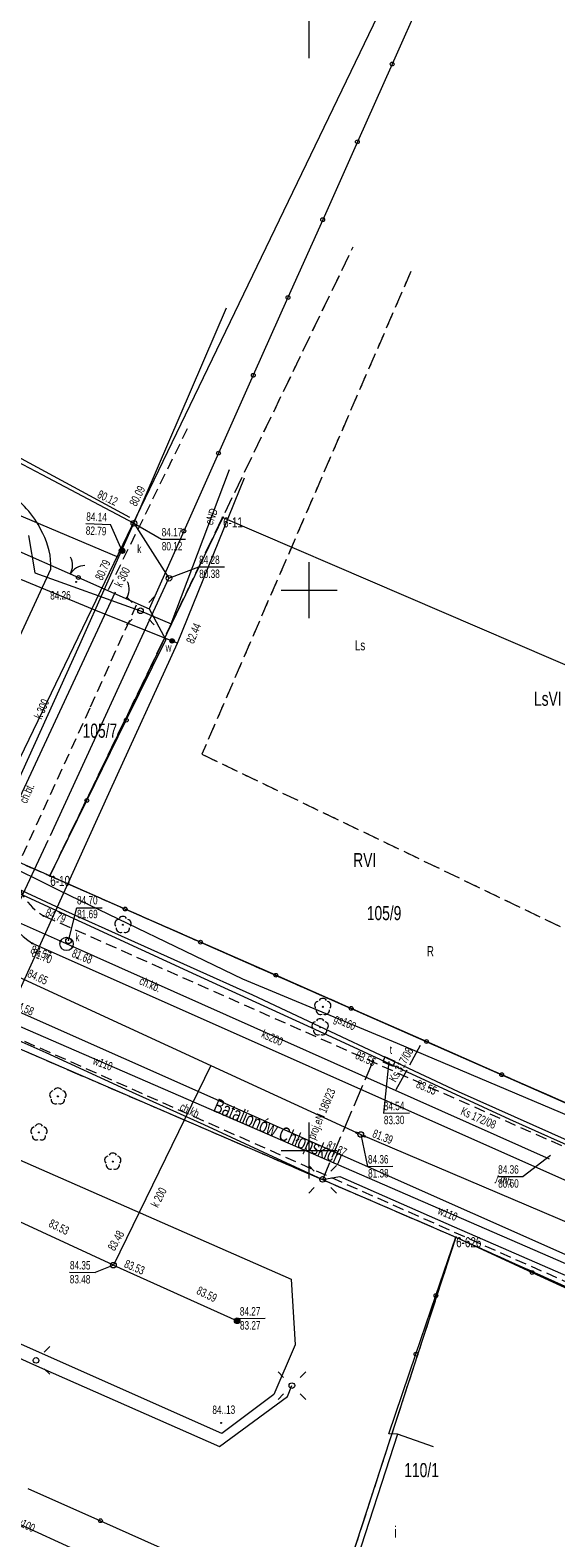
# Model space of a CAD drawing. Header units: metres. Extents: x 7446797 to 7447602, y 5789497 to 5790002.
# Tile 62 of 66: x 7447375 to 7447422, y 5789765 to 5789900. Entities that reach past the tile are written whole.
import ezdxf
from ezdxf.xclip import XClip

# ---------------------------------------------------------------- set-up
doc = ezdxf.new("R2010")
doc.units = ezdxf.units.M
doc.header["$MEASUREMENT"] = 0
doc.header["$XCLIPFRAME"] = 0
for name, pattern in [('2_KTCR02', [1.5, 1, -0.5]), ('4_SUPE_P_01', [2.5, 2, -0.5]), ('4_SUPK_P_01', [2.5, 2, -0.5]), ('GUK', [2, 1.5, -0.5]), ('GUZ', [1, 0.5, -0.5])]:
    doc.linetypes.add(name, pattern=pattern)
doc.layers.add('700-L Mapa 1_500 dwg', color=7, linetype='Continuous')
for name, color, linetype, lineweight in [('ex_02_DXF_MZ_9_Dzialki7', 9, 'Continuous', 18), ('ex_02_DXF_MZ_9_EGBB_E_T_07', 9, 'Continuous', 18), ('ex_02_DXF_MZ_9_EGBB_L_07', 9, 'Continuous', 18), ('ex_02_DXF_MZ_9_K1_BDOT_T_57', 9, 'Continuous', 18), ('ex_02_DXF_MZ_9_K1_BDOT_T_77', 9, 'Continuous', 18), ('ex_02_DXF_MZ_9_Kontury3', 9, 'Continuous', 18), ('ex_02_DXF_MZ_9_KTCR_D_L_17', 9, 'Continuous', 18), ('ex_02_DXF_MZ_9_KTCR_E_T_17', 9, 'Continuous', 18), ('ex_02_DXF_MZ_9_KTCR_L_17', 9, 'Continuous', 18), ('ex_02_DXF_MZ_9_KTJZ_E_T_07', 9, 'Continuous', 18), ('ex_02_DXF_MZ_9_KTKR_D_L_07', 9, 'Continuous', 18), ('ex_02_DXF_MZ_9_KTKR_L_07', 9, 'Continuous', 18), ('ex_02_DXF_MZ_9_KTOK_L_47', 9, 'Continuous', 18), ('ex_02_DXF_MZ_9_KTUL_E_T_07', 9, 'Continuous', 18), ('ex_02_DXF_MZ_9_Numery_dzialek7', 9, 'Continuous', 18), ('ex_02_DXF_MZ_9_Numery_konturow3', 9, 'Continuous', 18), ('ex_02_DXF_MZ_9_Numery_punktow7', 9, 'Continuous', 18), ('ex_02_DXF_MZ_9_Numery_uzytkow3', 9, 'Continuous', 18), ('ex_02_DXF_MZ_9_OBOP_T_13', 9, 'Continuous', 18), ('ex_02_DXF_MZ_9_Podzial_sekcyjny_krzyze7', 9, 'Continuous', 18), ('ex_02_DXF_MZ_9_Punkty7', 9, 'Continuous', 18), ('ex_02_DXF_MZ_9_RTPW_T_17', 9, 'Continuous', 18), ('ex_02_DXF_MZ_9_SUBK_L_034', 9, 'Continuous', 18), ('ex_02_DXF_MZ_9_SUPE_D_L_31', 9, 'Continuous', 18), ('ex_02_DXF_MZ_9_SUPE_E_T_31', 9, 'Continuous', 18), ('ex_02_DXF_MZ_9_SUPG_E_T_27', 9, 'Continuous', 18), ('ex_02_DXF_MZ_9_SUPG_L_252', 9, 'Continuous', 18), ('ex_02_DXF_MZ_9_SUPK_D_L_434', 9, 'Continuous', 18), ('ex_02_DXF_MZ_9_SUPK_E_T_434', 9, 'Continuous', 18), ('ex_02_DXF_MZ_9_SUPK_L_434', 9, 'Continuous', 18), ('ex_02_DXF_MZ_9_SUPP_E_T_21', 9, 'Continuous', 18), ('ex_02_DXF_MZ_9_SUPP_E_T_434', 9, 'Continuous', 18), ('ex_02_DXF_MZ_9_SUPP_L_21', 9, 'Continuous', 18), ('ex_02_DXF_MZ_9_SUPP_L_434', 9, 'Continuous', 18), ('ex_02_DXF_MZ_9_SUPT_D_L_030', 9, 'Continuous', 18), ('ex_02_DXF_MZ_9_SUPW_D_L_05', 9, 'Continuous', 18), ('ex_02_DXF_MZ_9_SUPW_E_T_05', 9, 'Continuous', 18), ('ex_02_DXF_MZ_9_SUPW_L_05', 9, 'Continuous', 18), ('ex_02_DXF_MZ_9_SUSM_D_T_07', 9, 'Continuous', 18), ('ex_02_DXF_MZ_9_SUSM_D_T_37', 9, 'Continuous', 18), ('ex_02_DXF_MZ_9_SUTK_T_034', 9, 'Continuous', 18), ('ex_02_DXF_MZ_9_SUTT_T_030', 9, 'Continuous', 18), ('ex_02_DXF_MZ_9_SUTW_T_05', 9, 'Continuous', 18), ('ex_02_DXF_MZ_9_SUUK_D_T_234', 9, 'Continuous', 18), ('ex_02_DXF_MZ_9_SUUK_D_T_97', 9, 'Continuous', 18), ('ex_02_DXF_MZ_9_SUUK_E_T_77', 9, 'Continuous', 18), ('ex_02_DXF_MZ_9_SUUK_E_T_934', 9, 'Continuous', 18), ('ex_02_DXF_MZ_9_SUUK_T_234', 9, 'Continuous', 18), ('ex_02_DXF_MZ_9_SUUT_D_T_130', 9, 'Continuous', 18), ('ex_02_DXF_MZ_9_SUUT_E_T_930', 9, 'Continuous', 18), ('ex_02_DXF_MZ_9_SUUW_D_T_77', 9, 'Continuous', 18), ('ex_02_DXF_MZ_9_SUUW_E_T_57', 9, 'Continuous', 18), ('ex_02_DXF_MZ_9_Uzytki3', 9, 'Continuous', 18)]:
    doc.layers.add(name, color=color, linetype=linetype, lineweight=lineweight)
doc.styles.add('STYL_AUTOMATYCZNY_1', font='Arial.ttf', dxfattribs={"width": 0.7})

# ---------------------------------------------------------------- blocks, each defined once
blk = doc.blocks.new('Rysunek_1_9', base_point=(7447200, 5789750, -0.87))
at = {"layer": 'ex_02_DXF_MZ_9_Dzialki7', "color": 9, "linetype": 'Continuous', "lineweight": 18}
for p, q in [((7447421.97, 5789934.14, -0.87), (7447370.44, 5789827.33, -0.87)), ((7447209.58, 5789880.04, -0.87), (7447413.1, 5789792.26, -0.87)), ((7447392.29, 5789856.51, -0.87), (7447376.84, 5789824.51, -0.87)), ((7447392.29, 5789856.51, -0.87), (7447445.98, 5789833.4, -0.87)), ((7447376.84, 5789824.51, -0.87), (7447370.44, 5789827.33, -0.87)), ((7447376.84, 5789824.51, -0.87), (7447430.79, 5789800.78, -0.87)), ((7447413.1, 5789792.26, -0.87), (7447400.39, 5789753.22, -0.87)), ((7447413.1, 5789792.26, -0.87), (7447424.55, 5789787.12, -0.87))]:
    blk.add_line(p, q, dxfattribs=at)
at = {"layer": 'ex_02_DXF_MZ_9_EGBB_L_07', "color": 9, "linetype": 'Continuous', "lineweight": 18}
for p, q in [((7447407.88, 5789774.68, -0.87), (7447403.78, 5789762.01, -0.87)), ((7447411.11, 5789773.55, -0.87), (7447407.88, 5789774.68, -0.87))]:
    blk.add_line(p, q, dxfattribs=at)
at = {"layer": 'ex_02_DXF_MZ_9_K1_BDOT_T_57', "color": 9, "linetype": 'Continuous', "lineweight": 18}
for centre, start, end in [((7447377.37, 5789852.22, -0.87), 329.4999, 29.5003), ((7447379.96, 5789850.7, -0.87), 89.5003, 149.5008)]:
    blk.add_arc(centre, 1.5, start, end, dxfattribs=at)
at = {"layer": 'ex_02_DXF_MZ_9_K1_BDOT_T_77', "color": 9, "linetype": 'Continuous', "lineweight": 18}
blk.add_arc((7447382.43, 5789850.1, -0.87), 1.5, 325.5222, 25.5226, dxfattribs=at)
at = {"layer": 'ex_02_DXF_MZ_9_Kontury3', "color": 9, "linetype": 'GUK', "lineweight": 18}
for p, q in [((7447376.84, 5789824.51, -0.87), (7447403.93, 5789880.65, -0.87)), ((7447409.07, 5789878.44, -0.87), (7447390.42, 5789835.37, -0.87)), ((7447390.42, 5789835.37, -0.87), (7447436.61, 5789813.16, -0.87)), ((7447356.35, 5789833.53, -0.87), (7447376.84, 5789824.51, -0.87)), ((7447430.79, 5789800.78, -0.87), (7447376.84, 5789824.51, -0.87)), ((7447354.52, 5789817.54, -0.87), (7447413.1, 5789792.26, -0.87)), ((7447413.1, 5789792.26, -0.87), (7447400.39, 5789753.22, -0.87)), ((7447413.1, 5789792.26, -0.87), (7447424.55, 5789787.12, -0.87))]:
    blk.add_line(p, q, dxfattribs=at)
at = {"layer": 'ex_02_DXF_MZ_9_KTCR_D_L_17', "color": 9, "linetype": '2_KTCR02', "lineweight": 18}
for p, q in [((7447382.08, 5789850.07, -0.87), (7447389.33, 5789864.84, -0.87)), ((7447380.48, 5789839.6, -0.87), (7447384.69, 5789848.93, -0.87)), ((7447373.78, 5789824.96, -0.87), (7447380.48, 5789839.6, -0.87))]:
    blk.add_line(p, q, dxfattribs=at)
at = {"layer": 'ex_02_DXF_MZ_9_KTCR_L_17', "color": 9, "linetype": '2_KTCR02', "lineweight": 18}
for p, q in [((7447429.41, 5789797.37, -0.87), (7447376.27, 5789820.94, -0.87)), ((7447424.87, 5789787.41, -0.87), (7447372.03, 5789810.87, -0.87))]:
    blk.add_line(p, q, dxfattribs=at)
blk.add_arc((7447378.85, 5789825.32, -0.87), 5.08, 184.0472, 239.5012, dxfattribs=at)
at = {"layer": 'ex_02_DXF_MZ_9_KTKR_D_L_07', "color": 9, "linetype": 'Continuous', "lineweight": 18}
for p, q in [((7447366.43, 5789829.26, -0.87), (7447376.94, 5789851.88, -0.87)), ((7447382.68, 5789849.82, -0.87), (7447372, 5789826.93, -0.87)), ((7447366.03, 5789802.73, -0.87), (7447398.38, 5789788.52, -0.87)), ((7447392.21, 5789774.75, -0.87), (7447359.7, 5789789.14, -0.87)), ((7447398.38, 5789788.52, -0.87), (7447398.75, 5789782.66, -0.87)), ((7447398.75, 5789782.66, -0.87), (7447396.84, 5789778.21, -0.87)), ((7447396.84, 5789778.21, -0.87), (7447392.21, 5789774.75, -0.87))]:
    blk.add_line(p, q, dxfattribs=at)
for centre, radius, start, end in [((7447368.54, 5789851.64, -0.87), 8.4, 24.1823, 56.075), ((7447370.62, 5789852.12, -0.87), 6.32, 357.7998, 27.9497)]:
    blk.add_arc(centre, radius, start, end, dxfattribs=at)
at = {"layer": 'ex_02_DXF_MZ_9_KTKR_L_07', "color": 9, "linetype": 'Continuous', "lineweight": 18}
for p, q in [((7447428.21, 5789794.94, -0.87), (7447375.28, 5789818.48, -0.87)), ((7447373.02, 5789812.86, -0.87), (7447425.96, 5789789.35, -0.87))]:
    blk.add_line(p, q, dxfattribs=at)
blk.add_arc((7447379.91, 5789825.42, -0.87), 8.34, 181.1557, 236.2903, dxfattribs=at)
at = {"layer": 'ex_02_DXF_MZ_9_KTOK_L_47', "color": 9, "linetype": 'Continuous', "lineweight": 18}
for p, q in [((7447410.51, 5789903.92, -0.87), (7447407.41, 5789896.97, -0.87)), ((7447407.41, 5789896.97, -0.87), (7447404.31, 5789890.03, -0.87)), ((7447404.31, 5789890.03, -0.87), (7447401.21, 5789883.08, -0.87)), ((7447401.21, 5789883.08, -0.87), (7447398.11, 5789876.13, -0.87)), ((7447398.11, 5789876.13, -0.87), (7447395.01, 5789869.19, -0.87)), ((7447395.01, 5789869.19, -0.87), (7447391.91, 5789862.24, -0.87)), ((7447391.91, 5789862.24, -0.87), (7447388.81, 5789855.29, -0.87)), ((7447388.81, 5789855.29, -0.87), (7447385.71, 5789848.35, -0.87)), ((7447373.07, 5789853.93, -0.87), (7447379.39, 5789851.14, -0.87)), ((7447379.39, 5789851.14, -0.87), (7447385.71, 5789848.35, -0.87)), ((7447385.71, 5789848.35, -0.87), (7447387.19, 5789845.57, -0.87)), ((7447383.67, 5789838.41, -0.87), (7447387.19, 5789845.57, -0.87)), ((7447380.15, 5789831.24, -0.87), (7447383.67, 5789838.41, -0.87)), ((7447376.84, 5789824.51, -0.87), (7447380.15, 5789831.24, -0.87)), ((7447383.57, 5789821.55, -0.87), (7447376.84, 5789824.51, -0.87)), ((7447390.3, 5789818.59, -0.87), (7447383.57, 5789821.55, -0.87)), ((7447397.02, 5789815.64, -0.87), (7447390.3, 5789818.59, -0.87)), ((7447403.75, 5789812.68, -0.87), (7447397.02, 5789815.64, -0.87)), ((7447410.48, 5789809.72, -0.87), (7447403.75, 5789812.68, -0.87)), ((7447417.2, 5789806.76, -0.87), (7447410.48, 5789809.72, -0.87)), ((7447423.93, 5789803.8, -0.87), (7447417.2, 5789806.76, -0.87)), ((7447411.32, 5789787.04, -0.87), (7447413.1, 5789792.26, -0.87)), ((7447413.1, 5789792.26, -0.87), (7447419.91, 5789789.11, -0.87)), ((7447419.91, 5789789.11, -0.87), (7447427.03, 5789785.82, -0.87)), ((7447409.54, 5789781.82, -0.87), (7447411.32, 5789787.04, -0.87)), ((7447407.12, 5789774.72, -0.87), (7447409.54, 5789781.82, -0.87)), ((7447407.88, 5789774.68, -0.87), (7447407.12, 5789774.72, -0.87)), ((7447374.88, 5789769.84, -0.87), (7447381.36, 5789766.95, -0.87)), ((7447381.36, 5789766.95, -0.87), (7447387.83, 5789764.06, -0.87))]:
    blk.add_line(p, q, dxfattribs=at)
for centre in [(7447407.41, 5789896.97, -0.87), (7447404.31, 5789890.03, -0.87), (7447401.21, 5789883.08, -0.87), (7447398.11, 5789876.13, -0.87), (7447395.01, 5789869.19, -0.87), (7447391.91, 5789862.24, -0.87), (7447388.81, 5789855.29, -0.87), (7447379.39, 5789851.14, -0.87), (7447383.67, 5789838.41, -0.87), (7447380.15, 5789831.24, -0.87), (7447383.57, 5789821.55, -0.87), (7447390.3, 5789818.59, -0.87), (7447397.02, 5789815.64, -0.87), (7447403.75, 5789812.68, -0.87), (7447410.48, 5789809.72, -0.87), (7447417.2, 5789806.76, -0.87), (7447419.91, 5789789.11, -0.87), (7447411.32, 5789787.04, -0.87), (7447409.54, 5789781.82, -0.87), (7447381.36, 5789766.95, -0.87)]:
    blk.add_circle(centre, 0.17, dxfattribs=at)
at = {"layer": 'ex_02_DXF_MZ_9_OBOP_T_13', "color": 9, "linetype": 'Continuous', "lineweight": 18}
for centre in [(7447383.37, 5789820.15, -0.87), (7447401.22, 5789812.82, -0.87), (7447400.98, 5789811, -0.87), (7447377.56, 5789804.83, -0.87), (7447375.87, 5789801.61, -0.87), (7447382.46, 5789799.01, -0.87)]:
    blk.add_circle(centre, 0.045, dxfattribs=at)
for centre, start, end in [((7447383.02, 5789820.26, -0.87), 102.1445, 221.86), ((7447383.37, 5789820.52, -0.87), 30.1401, 149.8599), ((7447383.73, 5789820.26, -0.87), 318.14, 77.8555), ((7447383.15, 5789819.84, -0.87), 174.1482, 293.8542), ((7447383.59, 5789819.84, -0.87), 246.1458, 5.8518), ((7447400.86, 5789812.94, -0.87), 102.1445, 221.86), ((7447401.22, 5789813.2, -0.87), 30.1401, 149.8599), ((7447401.57, 5789812.94, -0.87), 318.14, 77.8555), ((7447401, 5789812.52, -0.87), 174.1482, 293.8542), ((7447401.44, 5789812.52, -0.87), 246.1458, 5.8518), ((7447400.62, 5789811.12, -0.87), 102.1445, 221.86), ((7447400.76, 5789810.7, -0.87), 174.1482, 293.8542), ((7447400.98, 5789811.38, -0.87), 30.1401, 149.8599), ((7447401.2, 5789810.7, -0.87), 246.1458, 5.8518), ((7447401.34, 5789811.12, -0.87), 318.14, 77.8555), ((7447377.2, 5789804.95, -0.87), 102.1445, 221.86), ((7447377.56, 5789805.21, -0.87), 30.1401, 149.8599), ((7447377.92, 5789804.95, -0.87), 318.14, 77.8555), ((7447377.34, 5789804.53, -0.87), 174.1482, 293.8542), ((7447377.78, 5789804.53, -0.87), 246.1458, 5.8518), ((7447375.52, 5789801.73, -0.87), 102.1445, 221.86), ((7447375.65, 5789801.31, -0.87), 174.1482, 293.8542), ((7447375.87, 5789801.99, -0.87), 30.1401, 149.8599), ((7447376.09, 5789801.31, -0.87), 246.1458, 5.8518), ((7447376.23, 5789801.73, -0.87), 318.14, 77.8555), ((7447382.46, 5789799.39, -0.87), 30.1401, 149.8599), ((7447382.11, 5789799.13, -0.87), 102.1445, 221.86), ((7447382.24, 5789798.71, -0.87), 174.1482, 293.8542), ((7447382.68, 5789798.71, -0.87), 246.1458, 5.8518), ((7447382.82, 5789799.13, -0.87), 318.14, 77.8555)]:
    blk.add_arc(centre, 0.375, start, end, dxfattribs=at)
at = {"layer": 'ex_02_DXF_MZ_9_Podzial_sekcyjny_krzyze7', "color": 9, "linetype": 'Continuous', "lineweight": 18}
for p, q in [((7447400, 5789897.5, -0.87), (7447400, 5789902.5, -0.87)), ((7447400, 5789847.5, -0.87), (7447400, 5789852.5, -0.87)), ((7447397.5, 5789850, -0.87), (7447402.5, 5789850, -0.87)), ((7447400, 5789797.5, -0.87), (7447400, 5789802.5, -0.87)), ((7447397.5, 5789800, -0.87), (7447402.5, 5789800, -0.87))]:
    blk.add_line(p, q, dxfattribs=at)
at = {"layer": 'ex_02_DXF_MZ_9_Punkty7', "color": 9, "linetype": 'Continuous', "lineweight": 18}
for centre in [(7447392.29, 5789856.51, -0.87), (7447376.84, 5789824.51, -0.87), (7447413.1, 5789792.26, -0.87)]:
    blk.add_circle(centre, 0.045, dxfattribs=at)
at = {"layer": 'ex_02_DXF_MZ_9_RTPW_T_17', "color": 9, "linetype": 'Continuous', "lineweight": 18}
for centre in [(7447379.19, 5789850.75, -0.87), (7447376.27, 5789820.94, -0.87), (7447375.28, 5789818.48, -0.87), (7447379.26, 5789817.2, -0.87), (7447392.14, 5789775.68, -0.87)]:
    blk.add_circle(centre, 0.045, dxfattribs=at)
at = {"layer": 'ex_02_DXF_MZ_9_SUBK_L_034', "color": 9, "linetype": 'Continuous', "lineweight": 18}
blk.add_circle((7447378.34, 5789818.43, -0.87), 0.595, dxfattribs=at)
at = {"layer": 'ex_02_DXF_MZ_9_SUPE_D_L_31', "color": 9, "linetype": 'Continuous', "lineweight": 18}
for p, q in [((7447387.68, 5789847.01, -0.87), (7447392.88, 5789860.77, -0.87)), ((7447374.95, 5789854.9, -0.87), (7447375.51, 5789851.56, -0.87)), ((7447375.51, 5789851.56, -0.87), (7447384.94, 5789848.17, -0.87)), ((7447384.94, 5789848.17, -0.87), (7447387.68, 5789847.01, -0.87)), ((7447373, 5789810.28, -0.87), (7447376.47, 5789808.75, -0.87)), ((7447376.47, 5789808.75, -0.87), (7447383.61, 5789805.47, -0.87)), ((7447383.61, 5789805.47, -0.87), (7447390.59, 5789802.32, -0.87)), ((7447390.59, 5789802.32, -0.87), (7447401.2, 5789797.42, -0.87)), ((7447401.2, 5789797.42, -0.87), (7447402.74, 5789797.68, -0.87)), ((7447402.74, 5789797.68, -0.87), (7447412.96, 5789793.17, -0.87)), ((7447412.96, 5789793.17, -0.87), (7447423.81, 5789788.45, -0.87)), ((7447364.89, 5789785.58, -0.87), (7447375.39, 5789780.91, -0.87)), ((7447375.39, 5789780.91, -0.87), (7447392, 5789773.58, -0.87)), ((7447398.06, 5789778.04, -0.87), (7447398.46, 5789779.01, -0.87)), ((7447392, 5789773.58, -0.87), (7447398.06, 5789778.04, -0.87))]:
    blk.add_line(p, q, dxfattribs=at)
at = {"layer": 'ex_02_DXF_MZ_9_SUPG_L_252', "color": 9, "linetype": 'Continuous', "lineweight": 18}
for p, q in [((7447377.8, 5789823.14, -0.87), (7447372.03, 5789825.99, -0.87)), ((7447394.07, 5789815.3, -0.87), (7447377.8, 5789823.14, -0.87)), ((7447407.89, 5789809.55, -0.87), (7447394.07, 5789815.3, -0.87)), ((7447432.15, 5789799.29, -0.87), (7447407.89, 5789809.55, -0.87))]:
    blk.add_line(p, q, dxfattribs=at)
at = {"layer": 'ex_02_DXF_MZ_9_SUPK_D_L_434', "color": 9, "linetype": 'Continuous', "lineweight": 18}
for p, q in [((7447384.35, 5789855.98, -0.87), (7447392.61, 5789875.22, -0.87)), ((7447352.79, 5789872.61, -0.87), (7447376.14, 5789860.32, -0.87)), ((7447383.98, 5789856.5, -0.87), (7447369.83, 5789864.15, -0.87)), ((7447383, 5789852.93, -0.87), (7447361.21, 5789862.13, -0.87)), ((7447376.14, 5789860.32, -0.87), (7447384.35, 5789855.98, -0.87)), ((7447379.51, 5789845.16, -0.87), (7447384.35, 5789855.98, -0.87)), ((7447384.35, 5789855.98, -0.87), (7447387.48, 5789851.07, -0.87)), ((7447376.9, 5789828.11, -0.87), (7447387.48, 5789851.07, -0.87)), ((7447373.14, 5789831.08, -0.87), (7447379.51, 5789845.16, -0.87)), ((7447368.04, 5789809.21, -0.87), (7447376.7, 5789827.7, -0.87)), ((7447367.52, 5789818.51, -0.87), (7447391.22, 5789807.58, -0.87)), ((7447391.22, 5789807.58, -0.87), (7447382.52, 5789789.76, -0.87)), ((7447391.22, 5789807.58, -0.87), (7447404.61, 5789801.42, -0.87)), ((7447404.61, 5789801.42, -0.87), (7447425.98, 5789792.34, -0.87)), ((7447382.52, 5789789.76, -0.87), (7447364.49, 5789798.07, -0.87)), ((7447382.52, 5789789.76, -0.87), (7447393.57, 5789784.8, -0.87))]:
    blk.add_line(p, q, dxfattribs=at)
at = {"layer": 'ex_02_DXF_MZ_9_SUPK_L_434', "color": 9, "linetype": 'Continuous', "lineweight": 18}
for p, q in [((7447378.34, 5789818.43, -0.87), (7447347.86, 5789832.04, -0.87)), ((7447421.46, 5789799.23, -0.87), (7447378.34, 5789818.43, -0.87))]:
    blk.add_line(p, q, dxfattribs=at)
at = {"layer": 'ex_02_DXF_MZ_9_SUPP_L_21', "color": 9, "linetype": '4_SUPE_P_01', "lineweight": 18}
blk.add_line((7447405.76, 5789808.1, -0.87), (7447401.21, 5789797.45, -0.87), dxfattribs=at)
at = {"layer": 'ex_02_DXF_MZ_9_SUPP_L_434', "color": 9, "linetype": '4_SUPK_P_01', "lineweight": 18}
blk.add_line((7447407.77, 5789805.45, -0.87), (7447410.2, 5789809.84, -0.87), dxfattribs=at)
at = {"layer": 'ex_02_DXF_MZ_9_SUPT_D_L_030', "color": 9, "linetype": 'Continuous', "lineweight": 18}
for p, q in [((7447357.66, 5789830.91, -0.87), (7447378.25, 5789821.39, -0.87)), ((7447389.95, 5789815.65, -0.87), (7447357.31, 5789830.65, -0.87)), ((7447378.25, 5789821.39, -0.87), (7447394.95, 5789813.88, -0.87)), ((7447402.03, 5789810.12, -0.87), (7447389.95, 5789815.65, -0.87)), ((7447394.95, 5789813.88, -0.87), (7447413.3, 5789805.25, -0.87)), ((7447417.93, 5789802.76, -0.87), (7447402.03, 5789810.12, -0.87)), ((7447413.3, 5789805.25, -0.87), (7447448.82, 5789789.46, -0.87)), ((7447428.71, 5789797.94, -0.87), (7447417.93, 5789802.76, -0.87))]:
    blk.add_line(p, q, dxfattribs=at)
at = {"layer": 'ex_02_DXF_MZ_9_SUPW_D_L_05', "color": 9, "linetype": 'Continuous', "lineweight": 18}
for p, q in [((7447388.25, 5789845.28, -0.87), (7447394.22, 5789860.04, -0.87)), ((7447381.15, 5789848.12, -0.87), (7447367.27, 5789853.82, -0.87)), ((7447388.25, 5789845.28, -0.87), (7447381.15, 5789848.12, -0.87)), ((7447382.27, 5789832.2, -0.87), (7447388.25, 5789845.28, -0.87)), ((7447372.25, 5789810.19, -0.87), (7447382.27, 5789832.2, -0.87)), ((7447379.43, 5789764.21, -0.87), (7447356.36, 5789774.79, -0.87))]:
    blk.add_line(p, q, dxfattribs=at)
at = {"layer": 'ex_02_DXF_MZ_9_SUPW_L_05', "color": 9, "linetype": 'Continuous', "lineweight": 18}
blk.add_line((7447451.57, 5789777.44, -0.87), (7447370.02, 5789812.85, -0.87), dxfattribs=at)
at = {"layer": 'ex_02_DXF_MZ_9_SUSM_D_T_07', "color": 9, "linetype": 'Continuous', "lineweight": 18}
for p, q in [((7447384.19, 5789848.91, -0.87), (7447383.7, 5789849.41, -0.87)), ((7447385.68, 5789848.91, -0.87), (7447386.17, 5789849.41, -0.87)), ((7447384.19, 5789847.43, -0.87), (7447383.7, 5789846.93, -0.87)), ((7447385.68, 5789847.43, -0.87), (7447386.17, 5789846.93, -0.87)), ((7447400.46, 5789798.16, -0.87), (7447399.97, 5789798.66, -0.87)), ((7447401.95, 5789798.16, -0.87), (7447402.44, 5789798.66, -0.87)), ((7447400.46, 5789796.68, -0.87), (7447399.97, 5789796.18, -0.87)), ((7447401.95, 5789796.68, -0.87), (7447402.44, 5789796.18, -0.87)), ((7447376.35, 5789782, -0.87), (7447376.84, 5789782.5, -0.87)), ((7447376.35, 5789780.52, -0.87), (7447376.84, 5789780.02, -0.87)), ((7447397.72, 5789779.75, -0.87), (7447397.23, 5789780.25, -0.87)), ((7447399.21, 5789779.75, -0.87), (7447399.7, 5789780.25, -0.87)), ((7447397.72, 5789778.27, -0.87), (7447397.23, 5789777.77, -0.87)), ((7447399.21, 5789778.27, -0.87), (7447399.7, 5789777.77, -0.87))]:
    blk.add_line(p, q, dxfattribs=at)
at = {"layer": 'ex_02_DXF_MZ_9_SUSM_D_T_37', "color": 9, "linetype": 'Continuous', "lineweight": 18}
for centre in [(7447384.94, 5789848.17, -0.87), (7447401.2, 5789797.42, -0.87), (7447375.61, 5789781.26, -0.87), (7447398.46, 5789779.01, -0.87)]:
    blk.add_circle(centre, 0.25, dxfattribs=at)
at = {"layer": 'ex_02_DXF_MZ_9_SUTK_T_034', "color": 9, "linetype": 'Continuous', "lineweight": 18}
for p, q in [((7447380.05, 5789855.96, -0.87), (7447382.27, 5789855.88, -0.87)), ((7447383.29, 5789853.52, -0.87), (7447382.27, 5789855.88, -0.87)), ((7447384.35, 5789855.98, -0.87), (7447386.81, 5789854.56, -0.87)), ((7447386.81, 5789854.56, -0.87), (7447388.96, 5789854.57, -0.87)), ((7447387.48, 5789851.07, -0.87), (7447390.15, 5789852.09, -0.87)), ((7447390.15, 5789852.09, -0.87), (7447392.43, 5789852.1, -0.87)), ((7447378.51, 5789818.71, -0.87), (7447379.24, 5789821.67, -0.87)), ((7447379.24, 5789821.67, -0.87), (7447381.52, 5789821.67, -0.87)), ((7447404.61, 5789801.42, -0.87), (7447405.22, 5789798.58, -0.87)), ((7447405.22, 5789798.58, -0.87), (7447407.48, 5789798.6, -0.87)), ((7447421.56, 5789799.54, -0.87), (7447419.11, 5789797.68, -0.87)), ((7447416.85, 5789797.68, -0.87), (7447419.11, 5789797.68, -0.87)), ((7447378.6, 5789789.14, -0.87), (7447380.88, 5789789.12, -0.87)), ((7447382.52, 5789789.76, -0.87), (7447380.88, 5789789.12, -0.87)), ((7447393.57, 5789784.8, -0.87), (7447393.79, 5789785.01, -0.87)), ((7447393.79, 5789785.01, -0.87), (7447396.07, 5789785.02, -0.87))]:
    blk.add_line(p, q, dxfattribs=at)
for centre in [(7447377.8, 5789818.67, -0.87), (7447378.88, 5789818.19, -0.87), (7447404.24, 5789801.58, -0.87), (7447404.97, 5789801.26, -0.87)]:
    blk.add_circle(centre, 0.0625, dxfattribs=at)
at = {"layer": 'ex_02_DXF_MZ_9_SUTT_T_030', "color": 9, "linetype": 'Continuous', "lineweight": 18}
for p, q in [((7447407.13, 5789807.93, -0.87), (7447406.64, 5789803.34, -0.87)), ((7447406.64, 5789803.34, -0.87), (7447408.95, 5789803.36, -0.87))]:
    blk.add_line(p, q, dxfattribs=at)
at = {"layer": 'ex_02_DXF_MZ_9_SUUK_D_T_234', "color": 9, "linetype": 'Continuous', "lineweight": 18}
for centre in [(7447384.35, 5789855.98, -0.87), (7447387.48, 5789851.07, -0.87), (7447404.61, 5789801.42, -0.87), (7447382.52, 5789789.76, -0.87)]:
    blk.add_circle(centre, 0.25, dxfattribs=at)
at = {"layer": 'ex_02_DXF_MZ_9_SUUK_D_T_97', "color": 9, "linetype": 'Continuous', "lineweight": 18}
for centre, radius in [((7447383.29, 5789853.53, -0.87), 0.25), ((7447383.29, 5789853.53, -0.87), 0.225), ((7447383.29, 5789853.53, -0.87), 0.2), ((7447383.29, 5789853.53, -0.87), 0.175), ((7447383.29, 5789853.53, -0.87), 0.15), ((7447383.29, 5789853.53, -0.87), 0.125), ((7447383.29, 5789853.53, -0.87), 0.1), ((7447383.29, 5789853.53, -0.87), 0.075), ((7447383.29, 5789853.53, -0.87), 0.05), ((7447383.29, 5789853.53, -0.87), 0.025), ((7447383.29, 5789853.53, -0.87), 0.00715), ((7447393.57, 5789784.8, -0.87), 0.25), ((7447393.57, 5789784.8, -0.87), 0.225), ((7447393.57, 5789784.8, -0.87), 0.2), ((7447393.57, 5789784.8, -0.87), 0.175), ((7447393.57, 5789784.8, -0.87), 0.15), ((7447393.57, 5789784.8, -0.87), 0.125), ((7447393.57, 5789784.8, -0.87), 0.1), ((7447393.57, 5789784.8, -0.87), 0.075), ((7447393.57, 5789784.8, -0.87), 0.05), ((7447393.57, 5789784.8, -0.87), 0.025), ((7447393.57, 5789784.8, -0.87), 0.00715)]:
    blk.add_circle(centre, radius, dxfattribs=at)
at = {"layer": 'ex_02_DXF_MZ_9_SUUK_T_234', "color": 9, "linetype": 'Continuous', "lineweight": 18}
blk.add_circle((7447378.51, 5789818.71, -0.87), 0.25, dxfattribs=at)
at = {"layer": 'ex_02_DXF_MZ_9_SUUT_D_T_130', "color": 9, "linetype": 'Continuous', "lineweight": 18}
for p, q in [((7447406.76, 5789808.35, -0.87), (7447406.58, 5789807.92, -0.87)), ((7447406.58, 5789807.92, -0.87), (7447407.5, 5789807.52, -0.87)), ((7447407.68, 5789807.95, -0.87), (7447406.76, 5789808.35, -0.87)), ((7447407.5, 5789807.52, -0.87), (7447407.68, 5789807.95, -0.87))]:
    blk.add_line(p, q, dxfattribs=at)
at = {"layer": 'ex_02_DXF_MZ_9_SUUW_D_T_77', "color": 9, "linetype": 'Continuous', "lineweight": 18}
for radius in [0.2, 0.175, 0.15, 0.125, 0.1, 0.075, 0.05, 0.025, 0.00715]:
    blk.add_circle((7447387.76, 5789845.48, -0.87), radius, dxfattribs=at)
at = {"layer": 'ex_02_DXF_MZ_9_Uzytki3', "color": 9, "linetype": 'GUZ', "lineweight": 18}
for p, q in [((7447376.84, 5789824.51, -0.87), (7447403.93, 5789880.65, -0.87)), ((7447409.07, 5789878.44, -0.87), (7447390.42, 5789835.37, -0.87)), ((7447390.42, 5789835.37, -0.87), (7447436.61, 5789813.16, -0.87)), ((7447356.35, 5789833.53, -0.87), (7447376.84, 5789824.51, -0.87)), ((7447376.84, 5789824.51, -0.87), (7447430.79, 5789800.78, -0.87)), ((7447354.52, 5789817.54, -0.87), (7447413.1, 5789792.26, -0.87)), ((7447413.1, 5789792.26, -0.87), (7447400.39, 5789753.22, -0.87)), ((7447413.1, 5789792.26, -0.87), (7447424.55, 5789787.12, -0.87))]:
    blk.add_line(p, q, dxfattribs=at)
at = {"layer": 'ex_02_DXF_MZ_9_EGBB_E_T_07', "color": 9, "linetype": 'Continuous', "lineweight": 18, "insert": (7447407.6, 5789765.95, -0.87), "char_height": 1, "attachment_point": 4, "style": 'STYL_AUTOMATYCZNY_1'}
blk.add_mtext('\\A1;{\\pql;\\fArial|b0|i0|c238|p0;\\W0.700000;i}', dxfattribs=at)
at = {"layer": 'ex_02_DXF_MZ_9_KTCR_E_T_17', "color": 9, "linetype": 'Continuous', "lineweight": 18, "char_height": 0.75, "attachment_point": 4, "style": 'STYL_AUTOMATYCZNY_1'}
for s, insert, rotation in [('\\A1;{\\pql;\\fArial|b0|i0|c238|p0;\\W0.700000;ch.bt.}', (7447374.43, 5789831.06, -0.87), 66.2505), ('\\A1;{\\pql;\\fArial|b0|i0|c238|p0;\\W0.700000;ch.kb.}', (7447384.9, 5789815.2, -0.87), 337.0113), ('\\A1;{\\pql;\\fArial|b0|i0|c238|p0;\\W0.700000;ch.kb.}', (7447388.53, 5789803.97, -0.87), 334.4627)]:
    blk.add_mtext(s, dxfattribs=dict(at, insert=insert, rotation=rotation))
at = {"layer": 'ex_02_DXF_MZ_9_KTJZ_E_T_07', "color": 9, "linetype": 'Continuous', "lineweight": 18, "insert": (7447416.72, 5789797.54, -0.87), "char_height": 0.75, "attachment_point": 4, "rotation": 340.9003, "style": 'STYL_AUTOMATYCZNY_1'}
blk.add_mtext('\\A1;{\\pql;\\fArial|b0|i0|c238|p0;\\W0.700000;j.mb.}', dxfattribs=at)
at = {"layer": 'ex_02_DXF_MZ_9_KTUL_E_T_07', "color": 9, "linetype": 'Continuous', "lineweight": 18, "insert": (7447391.52, 5789803.93, -0.87), "char_height": 1.25, "attachment_point": 4, "rotation": 336.9427, "style": 'STYL_AUTOMATYCZNY_1'}
blk.add_mtext('\\A1;{\\pql;\\fArial|b0|i0|c238|p0;\\W0.700000;Batalionów Chłopskich}', dxfattribs=at)
at = {"layer": 'ex_02_DXF_MZ_9_Numery_dzialek7', "color": 9, "linetype": 'Continuous', "lineweight": 18, "char_height": 1.26, "style": 'STYL_AUTOMATYCZNY_1'}
for s, insert, attachment_point in [('\\A1;{\\pql;\\fArial|b0|i0|c238|p0;\\W0.700000;105/7}', (7447379.77, 5789837.46, -0.87), 4), ('\\A1;{\\pql;\\fArial|b0|i0|c238|p0;\\W0.700000;105/9}', (7447405.15, 5789821.18, -0.87), 4), ('\\A1;{\\pql;\\fArial|b0|i0|c238|p0;\\W0.700000;110/1}', (7447408.5, 5789772.1, -0.87), 1)]:
    blk.add_mtext(s, dxfattribs=dict(at, insert=insert, attachment_point=attachment_point))
at = {"layer": 'ex_02_DXF_MZ_9_Numery_konturow3', "color": 9, "linetype": 'Continuous', "lineweight": 18, "char_height": 1.26, "attachment_point": 1, "style": 'STYL_AUTOMATYCZNY_1'}
for s, insert in [('\\A1;{\\pql;\\fArial|b0|i0|c238|p0;\\W0.700000;LsVI}', (7447420.08, 5789840.95, -0.87)), ('\\A1;{\\pql;\\fArial|b0|i0|c238|p0;\\W0.700000;RVI}', (7447403.94, 5789826.55, -0.87))]:
    blk.add_mtext(s, dxfattribs=dict(at, insert=insert))
at = {"layer": 'ex_02_DXF_MZ_9_Numery_punktow7', "color": 9, "linetype": 'Continuous', "lineweight": 18, "char_height": 0.9, "attachment_point": 1, "style": 'STYL_AUTOMATYCZNY_1'}
for s, insert in [('\\A1;{\\pql;\\fArial|b0|i0|c238|p0;\\W0.700000;6-11}', (7447392.32, 5789856.51, -0.87)), ('\\A1;{\\pql;\\fArial|b0|i0|c238|p0;\\W0.700000;6-10}', (7447376.88, 5789824.51, -0.87)), ('\\A1;{\\pql;\\fArial|b0|i0|c238|p0;\\W0.700000;6-626}', (7447413.13, 5789792.26, -0.87))]:
    blk.add_mtext(s, dxfattribs=dict(at, insert=insert))
at = {"layer": 'ex_02_DXF_MZ_9_Numery_uzytkow3', "color": 9, "linetype": 'Continuous', "lineweight": 18, "char_height": 0.9, "attachment_point": 1, "style": 'STYL_AUTOMATYCZNY_1'}
for s, insert in [('\\A1;{\\pql;\\fArial|b0|i0|c238|p0;\\W0.700000;Ls}', (7447404.08, 5789845.54, -0.87)), ('\\A1;{\\pql;\\fArial|b0|i0|c238|p0;\\W0.700000;R}', (7447410.51, 5789818.24, -0.87))]:
    blk.add_mtext(s, dxfattribs=dict(at, insert=insert))
at = {"layer": 'ex_02_DXF_MZ_9_RTPW_T_17', "color": 9, "linetype": 'Continuous', "lineweight": 18, "char_height": 0.75, "style": 'STYL_AUTOMATYCZNY_1'}
for s, insert, attachment_point, rotation in [('\\A1;{\\pql;\\fArial|b0|i0|c238|p0;\\W0.700000;84.26}', (7447376.87, 5789849.92, -0.87), 1, 0.403), ('\\A1;{\\pql;\\fArial|b0|i0|c238|p0;\\W0.700000;84.79}', (7447376.38, 5789820.95, -0.87), 7, 338.2861), ('\\A1;{\\pql;\\fArial|b0|i0|c238|p0;\\W0.700000;84.57}', (7447375.34, 5789818.35, -0.87), 1, 337.4926), ('\\A1;{\\pql;\\fArial|b0|i0|c238|p0;\\W0.700000;84.65}', (7447374.77, 5789815.51, -0.87), 7, 335.7941), ('\\A1;{\\pql;\\fArial|b0|i0|c238|p0;\\W0.700000;84.58}', (7447373.52, 5789812.72, -0.87), 7, 337.1051), ('\\A1;{\\pql;\\fArial|b0|i0|c238|p0;\\W0.700000;84..13}', (7447391.36, 5789776.47, -0.87), 7, 0.403)]:
    blk.add_mtext(s, dxfattribs=dict(at, insert=insert, attachment_point=attachment_point, rotation=rotation))
at = {"layer": 'ex_02_DXF_MZ_9_SUPE_E_T_31', "color": 9, "linetype": 'Continuous', "lineweight": 18, "insert": (7447391.02, 5789855.89, -0.87), "char_height": 0.75, "attachment_point": 4, "rotation": 70.1831, "style": 'STYL_AUTOMATYCZNY_1'}
blk.add_mtext('\\A1;{\\pql;\\fArial|b0|i0|c238|p0;\\W0.700000;eND}', dxfattribs=at)
at = {"layer": 'ex_02_DXF_MZ_9_SUPG_E_T_27', "color": 9, "linetype": 'Continuous', "lineweight": 18, "insert": (7447402.05, 5789811.33, -0.87), "char_height": 0.75, "attachment_point": 7, "rotation": 334.867, "style": 'STYL_AUTOMATYCZNY_1'}
blk.add_mtext('\\A1;{\\pql;\\fArial|b0|i0|c238|p0;\\W0.700000;gs160}', dxfattribs=at)
at = {"layer": 'ex_02_DXF_MZ_9_SUPK_E_T_434', "color": 9, "linetype": 'Continuous', "lineweight": 18, "char_height": 0.75, "style": 'STYL_AUTOMATYCZNY_1'}
for s, insert, attachment_point, rotation in [('\\A1;{\\pql;\\fArial|b0|i0|c238|p0;\\W0.700000;k 300}', (7447382.92, 5789850.37, -0.87), 4, 63.8331), ('\\A1;{\\pql;\\fArial|b0|i0|c238|p0;\\W0.700000;k 300}', (7447375.76, 5789838.58, -0.87), 4, 66.5231), ('\\A1;{\\pql;\\fArial|b0|i0|c238|p0;\\W0.700000;ks200}', (7447395.66, 5789810.11, -0.87), 7, 335.6136), ('\\A1;{\\pql;\\fArial|b0|i0|c238|p0;\\W0.700000;k 200}', (7447386.16, 5789795.01, -0.87), 4, 62.6432)]:
    blk.add_mtext(s, dxfattribs=dict(at, insert=insert, attachment_point=attachment_point, rotation=rotation))
at = {"layer": 'ex_02_DXF_MZ_9_SUPP_E_T_21', "color": 9, "linetype": 'Continuous', "lineweight": 18, "insert": (7447400.26, 5789801.01, -0.87), "char_height": 0.75, "attachment_point": 4, "rotation": 67.0761, "style": 'STYL_AUTOMATYCZNY_1'}
blk.add_mtext('\\A1;{\\pql;\\fArial|b0|i0|c238|p0;\\W0.700000;proj.eN 186/23}', dxfattribs=at)
at = {"layer": 'ex_02_DXF_MZ_9_SUPP_E_T_434', "color": 9, "linetype": 'Continuous', "lineweight": 18, "char_height": 0.75, "attachment_point": 7, "style": 'STYL_AUTOMATYCZNY_1'}
for s, insert, rotation in [('\\A1;{\\pql;\\fArial|b0|i0|c238|p0;\\W0.700000;Ks 317/08}', (7447407.74, 5789806.02, -0.87), 60.8772), ('\\A1;{\\pql;\\fArial|b0|i0|c238|p0;\\W0.700000;Ks 172/08}', (7447413.46, 5789803.22, -0.87), 336.3005)]:
    blk.add_mtext(s, dxfattribs=dict(at, insert=insert, rotation=rotation))
at = {"layer": 'ex_02_DXF_MZ_9_SUPW_E_T_05', "color": 9, "linetype": 'Continuous', "lineweight": 18, "char_height": 0.75, "style": 'STYL_AUTOMATYCZNY_1'}
for s, insert, attachment_point, rotation in [('\\A1;{\\pql;\\fArial|b0|i0|c238|p0;\\W0.700000;w110}', (7447380.62, 5789807.71, -0.87), 7, 339.444), ('\\A1;{\\pql;\\fArial|b0|i0|c238|p0;\\W0.700000;w110}', (7447411.42, 5789794.35, -0.87), 7, 337.3287), ('\\A1;{\\pql;\\fArial|b0|i0|c238|p0;\\W0.700000;w100}', (7447373.88, 5789767, -0.87), 4, 333.8327)]:
    blk.add_mtext(s, dxfattribs=dict(at, insert=insert, attachment_point=attachment_point, rotation=rotation))
at = {"layer": 'ex_02_DXF_MZ_9_SUTK_T_034', "color": 9, "linetype": 'Continuous', "lineweight": 18, "char_height": 0.75, "style": 'STYL_AUTOMATYCZNY_1'}
for s, insert, attachment_point, rotation in [('\\A1;{\\pql;\\fArial|b0|i0|c238|p0;\\W0.700000;80.12}', (7447381.17, 5789858.63, -0.87), 4, 334.9427), ('\\A1;{\\pql;\\fArial|b0|i0|c238|p0;\\W0.700000;80.09}', (7447384.23, 5789857.6, -0.87), 4, 62.8931), ('\\A1;{\\pql;\\fArial|b0|i0|c238|p0;\\W0.700000;84.14}', (7447380.11, 5789856.96, -0.87), 1, 357.913), ('\\A1;{\\pql;\\fArial|b0|i0|c238|p0;\\W0.700000;82.79}', (7447380.07, 5789855.71, -0.87), 1, 357.913), ('\\A1;{\\pql;\\fArial|b0|i0|c238|p0;\\W0.700000;84.17}', (7447386.83, 5789855.56, -0.87), 1, 0.403), ('\\A1;{\\pql;\\fArial|b0|i0|c238|p0;\\W0.700000;80.12}', (7447386.84, 5789854.31, -0.87), 1, 0.403), ('\\A1;{\\pql;\\fArial|b0|i0|c238|p0;\\W0.700000;80.79}', (7447381.19, 5789850.98, -0.87), 4, 65.6231), ('\\A1;{\\pql;\\fArial|b0|i0|c238|p0;\\W0.700000;84.28}', (7447390.17, 5789853.09, -0.87), 1, 0.403), ('\\A1;{\\pql;\\fArial|b0|i0|c238|p0;\\W0.700000;80.38}', (7447390.18, 5789851.84, -0.87), 1, 0.403), ('\\A1;{\\pql;\\fArial|b0|i0|c238|p0;\\W0.700000;81.70}', (7447375.44, 5789818.05, -0.87), 1, 337.4204), ('\\A1;{\\pql;\\fArial|b0|i0|c238|p0;\\W0.700000;81.68}', (7447379.02, 5789818.01, -0.87), 1, 337.9408), ('\\A1;{\\pql;\\fArial|b0|i0|c238|p0;\\W0.700000;81.39}', (7447405.58, 5789801.21, -0.87), 7, 338.607), ('\\A1;{\\pql;\\fArial|b0|i0|c238|p0;\\W0.700000;81.37}', (7447401.8, 5789800.91, -0.87), 1, 334.2216), ('\\A1;{\\pql;\\fArial|b0|i0|c238|p0;\\W0.700000;84.36}', (7447405.25, 5789799.58, -0.87), 1, 0.405), ('\\A1;{\\pql;\\fArial|b0|i0|c238|p0;\\W0.700000;81.38}', (7447405.26, 5789798.33, -0.87), 1, 0.405), ('\\A1;{\\pql;\\fArial|b0|i0|c238|p0;\\W0.700000;83.53}', (7447376.83, 5789793.57, -0.87), 4, 333.8327), ('\\A1;{\\pql;\\fArial|b0|i0|c238|p0;\\W0.700000;83.48}', (7447382.29, 5789791.16, -0.87), 4, 60.1432), ('\\A1;{\\pql;\\fArial|b0|i0|c238|p0;\\W0.700000;84.35}', (7447378.64, 5789790.14, -0.87), 1, 359.403), ('\\A1;{\\pql;\\fArial|b0|i0|c238|p0;\\W0.700000;83.53}', (7447383.56, 5789789.94, -0.87), 4, 337.2028), ('\\A1;{\\pql;\\fArial|b0|i0|c238|p0;\\W0.700000;83.48}', (7447378.63, 5789788.89, -0.87), 1, 359.403), ('\\A1;{\\pql;\\fArial|b0|i0|c238|p0;\\W0.700000;83.59}', (7447390.04, 5789787.57, -0.87), 4, 333.8327), ('\\A1;{\\pql;\\fArial|b0|i0|c238|p0;\\W0.700000;84.27}', (7447393.81, 5789786.01, -0.87), 1, 0.403), ('\\A1;{\\pql;\\fArial|b0|i0|c238|p0;\\W0.700000;83.27}', (7447393.82, 5789784.76, -0.87), 1, 0.403)]:
    blk.add_mtext(s, dxfattribs=dict(at, insert=insert, attachment_point=attachment_point, rotation=rotation))
for s, insert, attachment_point in [('\\A1;{\\pql;\\fArial|b0|i0|c238|p0;\\W0.700000;84.70}', (7447379.27, 5789821.95, -0.87), 7), ('\\A1;{\\pql;\\fArial|b0|i0|c238|p0;\\W0.700000;81.69}', (7447379.28, 5789821.48, -0.87), 1), ('\\A1;{\\pql;\\fArial|b0|i0|c238|p0;\\W0.700000;84.36}', (7447416.88, 5789798.68, -0.87), 1), ('\\A1;{\\pql;\\fArial|b0|i0|c238|p0;\\W0.700000;80.60}', (7447416.88, 5789797.43, -0.87), 1)]:
    blk.add_mtext(s, dxfattribs=dict(at, insert=insert, attachment_point=attachment_point))
at = {"layer": 'ex_02_DXF_MZ_9_SUTT_T_030', "color": 9, "linetype": 'Continuous', "lineweight": 18, "char_height": 0.75, "style": 'STYL_AUTOMATYCZNY_1'}
for s, insert, attachment_point, rotation in [('\\A1;{\\pql;\\fArial|b0|i0|c238|p0;\\W0.700000;83.55}', (7447404.05, 5789808.22, -0.87), 7, 336.1727), ('\\A1;{\\pql;\\fArial|b0|i0|c238|p0;\\W0.700000;83.55}', (7447409.48, 5789805.63, -0.87), 7, 337.2028), ('\\A1;{\\pql;\\fArial|b0|i0|c238|p0;\\W0.700000;84.54}', (7447406.66, 5789804.34, -0.87), 1, 0.403), ('\\A1;{\\pql;\\fArial|b0|i0|c238|p0;\\W0.700000;83.30}', (7447406.67, 5789803.09, -0.87), 1, 0.403)]:
    blk.add_mtext(s, dxfattribs=dict(at, insert=insert, attachment_point=attachment_point, rotation=rotation))
at = {"layer": 'ex_02_DXF_MZ_9_SUTW_T_05', "color": 9, "linetype": 'Continuous', "lineweight": 18, "insert": (7447389.33, 5789845.31, -0.87), "char_height": 0.75, "attachment_point": 4, "rotation": 67.2031, "style": 'STYL_AUTOMATYCZNY_1'}
blk.add_mtext('\\A1;{\\pql;\\fArial|b0|i0|c238|p0;\\W0.700000;82.44}', dxfattribs=at)
at = {"layer": 'ex_02_DXF_MZ_9_SUUK_E_T_77', "color": 9, "linetype": 'Continuous', "lineweight": 18, "insert": (7447384.65, 5789854.07, -0.87), "char_height": 0.75, "attachment_point": 1, "style": 'STYL_AUTOMATYCZNY_1'}
blk.add_mtext('\\A1;{\\pql;\\fArial|b0|i0|c238|p0;\\W0.700000;k}', dxfattribs=at)
at = {"layer": 'ex_02_DXF_MZ_9_SUUK_E_T_934', "color": 9, "linetype": 'Continuous', "lineweight": 18, "insert": (7447379.12, 5789818.66, -0.87), "char_height": 0.75, "attachment_point": 7, "style": 'STYL_AUTOMATYCZNY_1'}
blk.add_mtext('\\A1;{\\pql;\\fArial|b0|i0|c238|p0;\\W0.700000;k}', dxfattribs=at)
at = {"layer": 'ex_02_DXF_MZ_9_SUUT_E_T_930', "color": 9, "linetype": 'Continuous', "lineweight": 18, "insert": (7447407.2, 5789809.37, -0.87), "char_height": 0.75, "attachment_point": 1, "style": 'STYL_AUTOMATYCZNY_1'}
blk.add_mtext('\\A1;{\\pql;\\fArial|b0|i0|c238|p0;\\W0.700000;t}', dxfattribs=at)
at = {"layer": 'ex_02_DXF_MZ_9_SUUW_E_T_57', "color": 9, "linetype": 'Continuous', "lineweight": 18, "insert": (7447387.18, 5789845.26, -0.87), "char_height": 0.75, "attachment_point": 1, "style": 'STYL_AUTOMATYCZNY_1'}
blk.add_mtext('\\A1;{\\pql;\\fArial|b0|i0|c238|p0;\\W0.700000;w}', dxfattribs=at)

msp = doc.modelspace()

# ---------------------------------------------------------------- block references
at = {"layer": '700-L Mapa 1_500 dwg', "color": 52, "linetype": 'Continuous', "lineweight": 25}
ref = msp.add_blockref('Rysunek_1_9', (7447200, 5789750, -0.867), dxfattribs=at)
XClip(ref).set_block_clipping_path([(7446797.4999703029, 5789497.4999993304), (7447602.4999703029, 5790002.4999993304)])

doc.saveas('drawing.dxf')
